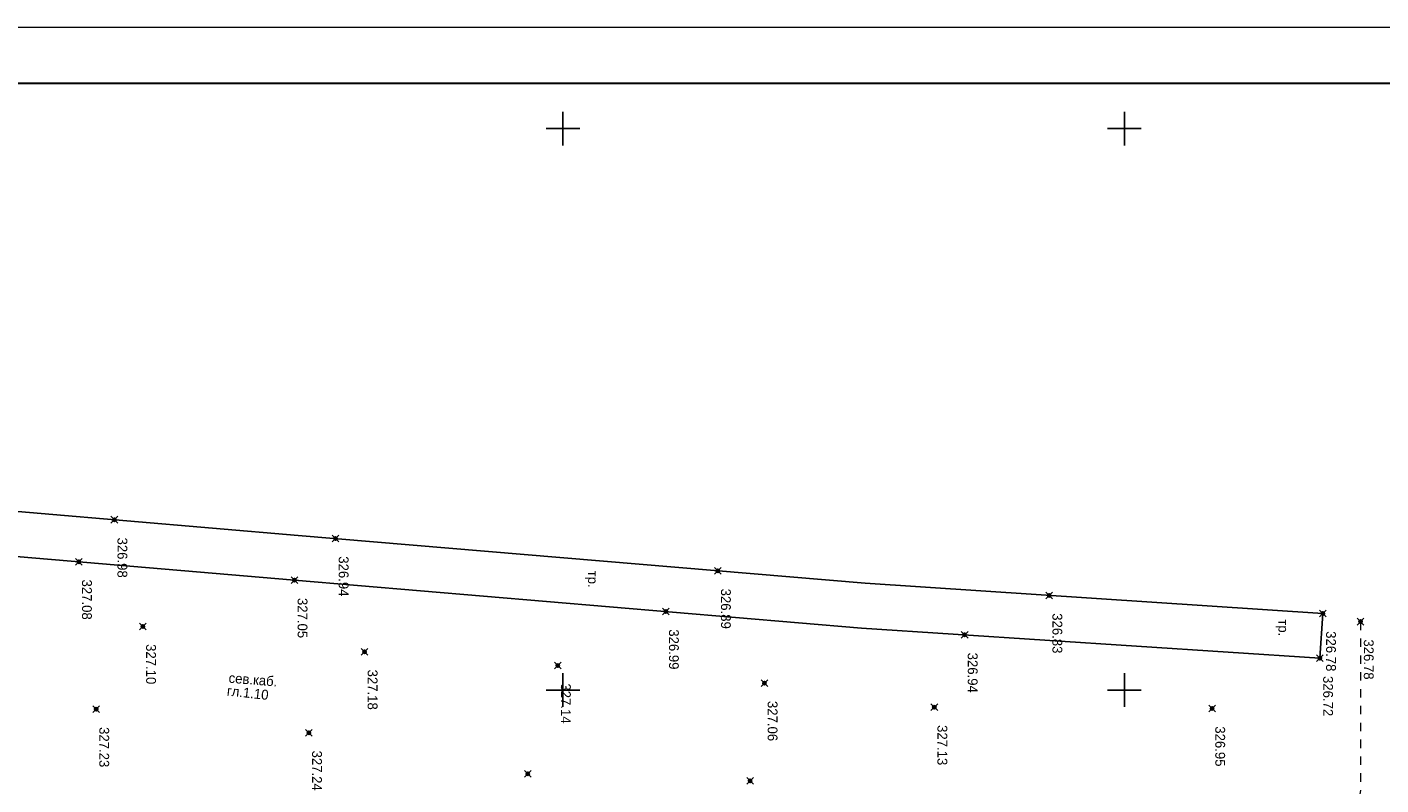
# Model space of a CAD drawing. Header units: metres. Extents: x 705573 to 711566, y 4301675 to 4311183.
# Tile 33 of 256: x 708708 to 708829, y 4301905 to 4301972. Entities that reach past the tile are written whole.
import ezdxf

# ---------------------------------------------------------------- set-up
doc = ezdxf.new("R2010")
doc.units = ezdxf.units.M
doc.header["$LTSCALE"] = 0.5
doc.header["$PDMODE"] = 35
doc.header["$PDSIZE"] = 0.3
doc.linetypes.add('Auto_Street_NotBorder_Line_m1', pattern=[3, 1.5, -1.5])
doc.linetypes.add('ДОРОГИ_СТРОЯЩ', pattern=[9, 8, -1])
for name, color, linetype in [('(001) Сетка', 92, 'Continuous'), ('(004) Точки рельефа', 7, 'Continuous'), ('(019) Связь', 3, 'ИК_КАБ_СВЯЗИ'), ('(025) Дорога', 7, 'Continuous')]:
    doc.layers.add(name, color=color, linetype=linetype)
doc.layers.add('AUTO#_ROADS_EXIST_L', color=7, linetype='Continuous', lineweight=15, true_color=0x000000)
doc.layers.add('STR. Format', color=7, linetype='Continuous', lineweight=40)
doc.styles.add('BM-431', font='txt')
doc.styles.add('D-431', font='txt')
doc.styles.get("Standard").update_dxf_attribs({"font": 'times.ttf'})
doc.linetypes.add('ИК_КАБ_СВЯЗИ', pattern='A,4,["o",Standard,S=0.5,R=0,X=0,Y=-0.125],4,-2', length=10)

# ---------------------------------------------------------------- blocks, each defined once
blk = doc.blocks.new('Setka')
at = {"layer": '(001) Сетка'}
for p, q in [((0, 1.5), (0, -1.5)), ((-1.5, 0), (1.5, 0))]:
    blk.add_line(p, q, dxfattribs=at)

msp = doc.modelspace()

# ---------------------------------------------------------------- linework, layer by layer
at = {"layer": '(025) Дорога', "elevation": 325.95, "flags": 128}
msp.add_lwpolyline([(708548.11, 4301938.13), (708608.63, 4301933.2), (708678.73, 4301927.32), (708732.16, 4301922.77), (708782.67, 4301918.5), (708823.48, 4301915.81), (708823.75, 4301919.8), (708782.97, 4301922.49), (708732.5, 4301926.75), (708679.07, 4301931.3), (708608.97, 4301937.18), (708547.99, 4301941.79)], dxfattribs=at)
at = {"color": 7, "linetype": 'ByBlock', "lineweight": 30, "ltscale": 5}
msp.add_line((708294.98, 4301967.01), (709251.85, 4301967.01), dxfattribs=at)
at = {"color": 0, "linetype": 'ByBlock', "lineweight": -2, "transparency": 16777216}
for p in [(708716.12, 4301928.15, 326.98), (708735.81, 4301926.47, 326.94), (708712.96, 4301924.4, 327.08), (708732.16, 4301922.77, 327.05), (708769.86, 4301923.6, 326.89), (708799.37, 4301921.41, 326.83), (708765.23, 4301919.97, 326.99), (708823.75, 4301919.8, 326.78), (708827.1, 4301919.07, 326.78), (708718.66, 4301918.65, 327.1), (708791.84, 4301917.9, 326.94), (708738.4, 4301916.39, 327.18), (708823.48, 4301915.81, 326.72), (708755.61, 4301915.16, 327.14), (708774.01, 4301913.6, 327.06), (708714.5, 4301911.27, 327.23), (708789.14, 4301911.45, 327.13), (708813.88, 4301911.34, 326.95), (708733.45, 4301909.18, 327.24), (708752.93, 4301905.53, 327.42), (708772.73, 4301904.89, 327.34)]:
    msp.add_point(p, dxfattribs=at)
at = {"layer": 'AUTO#_ROADS_EXIST_L', "linetype": 'Auto_Street_NotBorder_Line_m1', "lineweight": 15, "flags": 128}
msp.add_lwpolyline([(708827.1, 4301919.07), (708827.1, 4301904.18), (708825.99, 4301896.28), (708822.78, 4301890.37), (708819.2, 4301886.54), (708678.41, 4301898.66), (708678.41, 4301898.66), (708658.18, 4301900.31), (708558.76, 4301908.57), (708497.81, 4301913.4), (708494.3, 4301920.64), (708492.52, 4301929.56), (708493.41, 4301942.82)], dxfattribs=at)
at = {"layer": 'STR. Format', "lineweight": 13, "ltscale": 30}
msp.add_line((708274.98, 4301972.01), (709256.85, 4301972.01), dxfattribs=at)

# ---------------------------------------------------------------- block references
at = {"layer": '(001) Сетка', "rotation": 270}
for p in [(708756.07, 4301962.98), (708806.07, 4301962.98), (708756.07, 4301912.98), (708806.07, 4301912.98)]:
    msp.add_blockref('Setka', p, dxfattribs=at)

# ---------------------------------------------------------------- texts
at = {"layer": '(004) Точки рельефа', "style": 'D-431'}
for s, p in [('326.98', (708716.4, 4301926.56, 326.98)), ('326.94', (708736.1, 4301924.89, 326.94)), ('327.08', (708713.24, 4301922.82, 327.08)), ('326.89', (708770.14, 4301922.01, 326.89)), ('327.05', (708732.44, 4301921.18, 327.05)), ('326.83', (708799.66, 4301919.82, 326.83)), ('326.99', (708765.51, 4301918.39, 326.99)), ('326.78', (708824.03, 4301918.22, 326.78)), ('327.10', (708718.95, 4301917.07, 327.1)), ('326.78', (708827.39, 4301917.49, 326.78)), ('326.94', (708792.12, 4301916.31, 326.94)), ('327.18', (708738.68, 4301914.8, 327.18)), ('327.14', (708755.89, 4301913.57, 327.14)), ('326.72', (708823.77, 4301914.23, 326.72)), ('327.06', (708774.3, 4301912.01, 327.06)), ('327.13', (708789.42, 4301909.86, 327.13)), ('326.95', (708814.16, 4301909.75, 326.95)), ('327.23', (708714.78, 4301909.68, 327.23)), ('327.24', (708733.73, 4301907.59, 327.24))]:
    msp.add_text(s, height=0.875, rotation=270, dxfattribs=at).set_placement(p)
at = {"layer": '(019) Связь', "color": 0, "linetype": 'Continuous', "style": 'D-431'}
for s, rotation, p in [('сев.каб.', 355.462, (708726.27, 4301913.64)), ('гл.1.10', 353.7495, (708726.11, 4301912.5))]:
    msp.add_text(s, height=0.875, rotation=rotation, dxfattribs=at).set_placement(p)
at = {"layer": '(025) Дорога', "linetype": 'ДОРОГИ_СТРОЯЩ', "style": 'BM-431'}
for p in [(708758.3, 4301923.61), (708819.79, 4301919.28)]:
    msp.add_text('тр.', height=0.875, rotation=270, dxfattribs=at).set_placement(p)

doc.saveas('drawing.dxf')
